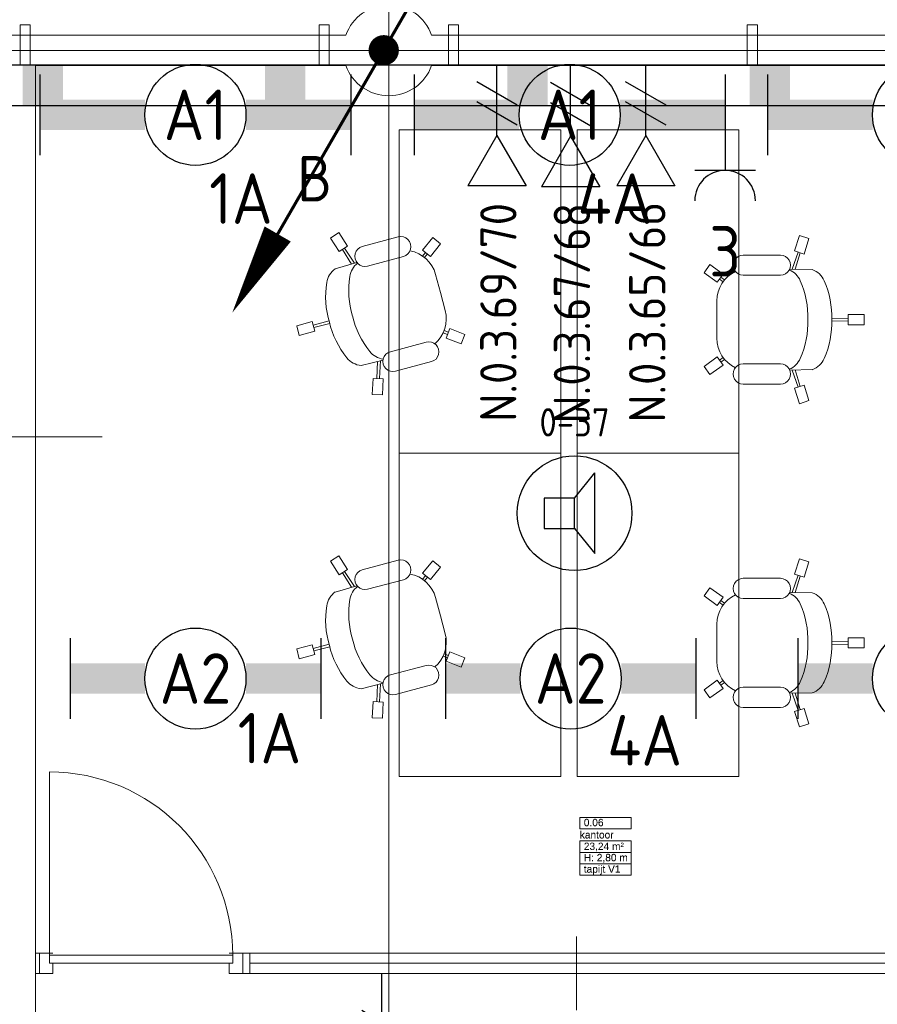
# Model space of a CAD drawing. Header units: millimetres. Extents: x -39149 to 267781, y -2340 to 58540.
# Tile 83 of 244: x 12584 to 16830, y 38178 to 43052. Entities that reach past the tile are written whole.
import ezdxf
from ezdxf.enums import TextEntityAlignment as Align

# ---------------------------------------------------------------- set-up
doc = ezdxf.new("R2010")
doc.units = ezdxf.units.MM
doc.header["$LTSCALE"] = 100
doc.header["$MEASUREMENT"] = 0
doc.linetypes.add('B0605', pattern=[141, 70, -35, 1, -35])
for name, color, linetype in [('00  Bestaand', 7, 'Continuous'), ('00  Bestaande kolommen', 7, 'Continuous'), ('22 C Binnenwanden', 7, 'Continuous'), ('22 NC Binnenwanden', 7, 'Continuous'), ('22 NC Binnenwanden Deuren', 7, 'Continuous'), ('22 NC Binnenwanden Ramen', 7, 'Continuous'), ('82 Interieur', 7, 'Continuous'), ('A Stramien', 7, 'Continuous'), ('EL6122--_L', 4, 'Continuous'), ('EL6131--_KG', 3, 'Continuous'), ('EL6222--_KRACHT_230', 3, 'Continuous'), ('EL6311--_LICHT_BINNEN', 3, 'Continuous'), ('EL6421--_GELUID', 3, 'Continuous'), ('EL6441--_DATACOM', 3, 'Continuous'), ('handhaven - AL$1A---_ALGEMEEN', 8, 'Continuous'), ('Z Ruimteoppervlak', 7, 'Continuous'), ('Z Ruimteoppervlak Zone label', 7, 'Continuous'), ('Z Ruimteoppervlak Zone tekst', 7, 'Continuous')]:
    doc.layers.add(name, color=color, linetype=linetype)
doc.styles.add('buro-012', font='isocp.shx', dxfattribs={"height": 120})
doc.styles.add('BURO-018', font='isocp.shx', dxfattribs={"height": 180})
doc.styles.add('BURO-025', font='isocp.shx', dxfattribs={"height": 250})
doc.styles.add('GENERATED_STYLE_1', font='arial.ttf')
doc.styles.add('GENERATED_STYLE_2', font='swiss.ttf')
doc.styles.add('GENERATED_STYLE_3', font='swiss.ttf', dxfattribs={"width": 0.96})
doc.styles.add('ISO25', font='ISO', dxfattribs={"height": 225})
doc.styles.add('STABICAD-018', font='ISOCP.SHX', dxfattribs={"height": 1.8})
doc.styles.get("Standard").update_dxf_attribs({"font": 'txt', "bigfont": 'BIGFONT.SHX'})

# ---------------------------------------------------------------- blocks, each defined once
blk = doc.blocks.new('kantoor_0.06_6_7', base_point=(15484.1, 38961.9))
at = {"layer": 'Z Ruimteoppervlak Zone label', "color": 8, "linetype": 'Continuous', "lineweight": 0}
for p, q in [((15357.1, 39103.3), (15611.1, 39103.3)), ((15357.1, 39046.7), (15357.1, 39103.3)), ((15611.1, 39103.3), (15611.1, 39046.7)), ((15611.1, 39046.7), (15357.1, 39046.7)), ((15357.1, 38986.4), (15611.1, 38986.4)), ((15357.1, 38929.8), (15357.1, 38986.4)), ((15611.1, 38986.4), (15611.1, 38929.8)), ((15611.1, 38929.8), (15357.1, 38929.8)), ((15357.1, 38929.8), (15611.1, 38929.8)), ((15357.1, 38873.3), (15357.1, 38929.8)), ((15611.1, 38929.8), (15611.1, 38873.3)), ((15611.1, 38873.3), (15357.1, 38873.3)), ((15357.1, 38873.3), (15611.1, 38873.3)), ((15357.1, 38816.7), (15357.1, 38873.3)), ((15611.1, 38873.3), (15611.1, 38816.7)), ((15611.1, 38816.7), (15357.1, 38816.7))]:
    blk.add_line(p, q, dxfattribs=at)
at = {"linetype": 'Continuous', "lineweight": 0, "flags": 1}
for tag in ['ROOM_AREA', 'ROOM_PERIM', 'ROOM_WALLS_SURF', 'ROOM_DOORS_SURF', 'ROOM_WINDS_SURF', 'ROOM_BASELEV', 'ROOM_NET_AREA', 'ROOM_REDUCED_AREA', 'ROOM_CALC_AREA', 'ROOM_VOLUME']:
    blk.add_attdef(tag, text='', height=2000, dxfattribs=at).set_placement((15484.1, 38390.5), align=Align.BOTTOM_LEFT)
at = {"layer": 'Z Ruimteoppervlak Zone tekst', "color": 2, "lineweight": 0, "insert": (15377.1, 38978.2), "char_height": 36, "attachment_point": 1, "style": 'GENERATED_STYLE_1'}
blk.add_mtext('{23,24 m²}', dxfattribs=at)
at = {"layer": 'Z Ruimteoppervlak Zone tekst', "color": 2, "lineweight": 0}
for tag, style, p in [('ROOM_NUMBER', 'GENERATED_STYLE_1', (15377.1, 39048.4)), ('ROOM_NAME', 'GENERATED_STYLE_2', (15357.1, 38987.8)), ('ROOM_HEIGHT', 'GENERATED_STYLE_1', (15377.1, 38874.9)), ('BASEC', 'GENERATED_STYLE_1', (15377.1, 38818.4))]:
    blk.add_attdef(tag, text='', height=36, dxfattribs=dict(at, style=style)).set_placement(p, align=Align.BOTTOM_LEFT)
blk = doc.blocks.new('Slab_143_7', base_point=(14463.6, 40906.5))
at = {"layer": '82 Interieur', "color": 8, "linetype": 'Continuous', "lineweight": 0}
blk.add_lwpolyline([(14463.6, 40906.5), (14463.6, 39306.4), (15263.9, 39306.4), (15263.9, 40906.5)], close=True, dxfattribs=at)
blk = doc.blocks.new('Slab_144_7', base_point=(15343.6, 40906.5))
at = {"layer": '82 Interieur', "color": 8, "linetype": 'Continuous', "lineweight": 0}
blk.add_lwpolyline([(15343.6, 40906.5), (15343.6, 39306.4), (16143.9, 39306.4), (16143.9, 40906.5)], close=True, dxfattribs=at)
blk = doc.blocks.new('Slab_145_7', base_point=(14463.6, 42506.5))
at = {"layer": '82 Interieur', "color": 8, "linetype": 'Continuous', "lineweight": 0}
blk.add_lwpolyline([(14463.6, 42506.5), (14463.6, 40906.4), (15263.9, 40906.4), (15263.9, 42506.5)], close=True, dxfattribs=at)
blk = doc.blocks.new('Slab_146_7', base_point=(15343.6, 42506.5))
at = {"layer": '82 Interieur', "color": 8, "linetype": 'Continuous', "lineweight": 0}
blk.add_lwpolyline([(15343.6, 42506.5), (15343.6, 40906.4), (16143.9, 40906.4), (16143.9, 42506.5)], close=True, dxfattribs=at)
blk = doc.blocks.new('Wall_54_7', base_point=(68411.5, 42900))
at = {"layer": '00  Bestaand', "color": 8, "linetype": 'Continuous', "lineweight": 0}
for p, q in [((14199.3, 42975), (7423.6, 42975)), ((21399.3, 42975), (14623.6, 42975)), ((12661.5, 42825), (14199.3, 42825)), ((14623.6, 42825), (17961.5, 42825))]:
    blk.add_line(p, q, dxfattribs=at)
blk = doc.blocks.new('Wall_174_7', base_point=(14756.5, 42826.8))
at = {"layer": '00  Bestaand', "color": 8, "linetype": 'Continuous', "lineweight": 0}
for p, q in [((14756.5, 43026.8), (14706.5, 43026.8)), ((14706.5, 43026.8), (14706.5, 42826.8)), ((14756.5, 42826.8), (14756.5, 43026.8)), ((14706.5, 42826.8), (14756.5, 42826.8))]:
    blk.add_line(p, q, dxfattribs=at)
blk = doc.blocks.new('Wall_175_7', base_point=(16236.5, 42826.8))
at = {"layer": '00  Bestaand', "color": 8, "linetype": 'Continuous', "lineweight": 0}
for p, q in [((16236.5, 43026.8), (16186.5, 43026.8)), ((16186.5, 43026.8), (16186.5, 42826.8)), ((16236.5, 42826.8), (16236.5, 43026.8)), ((16186.5, 42826.8), (16236.5, 42826.8))]:
    blk.add_line(p, q, dxfattribs=at)
blk = doc.blocks.new('Wall_183_7', base_point=(14066.5, 42826.8))
at = {"layer": '00  Bestaand', "color": 8, "linetype": 'Continuous', "lineweight": 0}
for p, q in [((14116.5, 43026.8), (14066.5, 43026.8)), ((14066.5, 43026.8), (14066.5, 42826.8)), ((14116.5, 42826.8), (14116.5, 43026.8)), ((14066.5, 42826.8), (14116.5, 42826.8))]:
    blk.add_line(p, q, dxfattribs=at)
blk = doc.blocks.new('Wall_184_7', base_point=(12586.5, 42826.8))
at = {"layer": '00  Bestaand', "color": 8, "linetype": 'Continuous', "lineweight": 0}
for p, q in [((12636.5, 43026.8), (12586.5, 43026.8)), ((12586.5, 43026.8), (12586.5, 42826.8)), ((12636.5, 42826.8), (12636.5, 43026.8)), ((12586.5, 42826.8), (12636.5, 42826.8))]:
    blk.add_line(p, q, dxfattribs=at)
blk = doc.blocks.new('Wall_278_7', base_point=(12661.5, 37426.5))
at = {"layer": '22 C Binnenwanden', "color": 8, "linetype": 'Continuous', "lineweight": 0}
blk.add_line((12661.5, 37426.5), (12661.5, 42825), dxfattribs=at)
blk = doc.blocks.new('R1a metaal 14_2')
at = {"layer": '22 NC Binnenwanden Ramen', "color": 8, "linetype": 'Continuous', "lineweight": 0}
for p, q in [((-1623, 0), (1623, 0)), ((-1623, 0), (-1588, 0)), ((-1623, -100), (-1623, 0)), ((-1623, 0), (-1623, -100)), ((-1588, 0), (-1588, -50)), ((-1588, 0), (1588, 0)), ((1588, -50), (1588, 0)), ((1588, 0), (1623, 0)), ((1623, 0), (1623, -100)), ((1623, 0), (1623, -100)), ((-1588, -50), (-1588, -100)), ((-1588, -50), (1588, -50)), ((-1588, -50), (1588, -50)), ((1588, -100), (1588, -50)), ((-1623, -100), (1623, -100)), ((-1588, -100), (-1623, -100)), ((1588, -100), (-1588, -100)), ((1623, -100), (1588, -100))]:
    blk.add_line(p, q, dxfattribs=at)
blk = doc.blocks.new('D1a bi h 14_28')
at = {"layer": '22 NC Binnenwanden Deuren', "color": 8, "linetype": 'Continuous', "lineweight": 0}
for p, q in [((-453.5, -10), (-453.5, 897)), ((-503.5, 0), (-436.5, 0)), ((-503.5, 0), (-503.5, -100)), ((-503.5, 0), (-503.5, -100)), ((-453.5, -10), (-453.5, 0)), ((436.5, 0), (503.5, 0)), ((453.5, -10), (453.5, 0)), ((503.5, -100), (503.5, 0)), ((503.5, 0), (503.5, -100)), ((-453.5, -10), (453.5, -10)), ((-453.5, -50), (-453.5, -10)), ((453.5, -10), (453.5, -50)), ((453.5, -50), (-453.5, -50)), ((-436.5, -50), (-436.5, -100)), ((436.5, -50), (436.5, -100)), ((-503.5, -100), (-436.5, -100)), ((436.5, -100), (503.5, -100))]:
    blk.add_line(p, q, dxfattribs=at)
blk.add_arc((-453.5, -10), 907, 0, 90, dxfattribs=at)
blk = doc.blocks.new('D1a bi h 14_29')
at = {"layer": '22 NC Binnenwanden Deuren', "color": 8, "linetype": 'Continuous', "lineweight": 0}
for p, q in [((-453.5, -10), (-453.5, 897)), ((-503.5, 0), (-436.5, 0)), ((-503.5, 0), (-503.5, -100)), ((-503.5, 0), (-503.5, -100)), ((-453.5, -10), (-453.5, 0)), ((436.5, 0), (503.5, 0)), ((453.5, -10), (453.5, 0)), ((503.5, -100), (503.5, 0)), ((503.5, 0), (503.5, -100)), ((-453.5, -10), (453.5, -10)), ((-453.5, -50), (-453.5, -10)), ((453.5, -10), (453.5, -50)), ((453.5, -50), (-453.5, -50)), ((-436.5, -50), (-436.5, -100)), ((436.5, -50), (436.5, -100)), ((-503.5, -100), (-436.5, -100)), ((436.5, -100), (503.5, -100))]:
    blk.add_line(p, q, dxfattribs=at)
blk.add_arc((-453.5, -10), 907, 0, 90, dxfattribs=at)
blk = doc.blocks.new('Wall_281_7', base_point=(12661.5, 38381.3))
at = {"layer": '22 NC Binnenwanden', "color": 8, "linetype": 'Continuous', "lineweight": 0}
for p, q in [((12681.5, 38431.3), (12661.5, 38431.3)), ((12661.5, 38331.3), (12661.5, 38431.3)), ((12681.5, 38431.3), (12681.5, 38331.3)), ((13688.5, 38331.3), (13688.5, 38431.3)), ((13688.5, 38431.3), (13688.5, 38331.3)), ((17941.5, 38431.3), (17941.5, 38331.3)), ((17961.5, 38431.3), (17941.5, 38431.3)), ((17961.5, 38431.3), (17961.5, 38331.3)), ((12661.5, 38331.3), (12681.5, 38331.3)), ((17941.5, 38331.3), (17961.5, 38331.3)), ((18061.5, 38331.3), (17961.5, 38331.3))]:
    blk.add_line(p, q, dxfattribs=at)
at = {"layer": '22 NC Binnenwanden Deuren', "color": 1, "linetype": 'Continuous', "lineweight": 0, "zscale": 1000}
blk.add_blockref('D1a bi h 14_28', (13185, 38431.3), dxfattribs=at)
at = {"layer": '22 NC Binnenwanden Deuren', "color": 1, "linetype": 'Continuous', "lineweight": 0, "xscale": -1, "zscale": 1000}
blk.add_blockref('D1a bi h 14_29', (17438, 38431.3), dxfattribs=at)
at = {"layer": '22 NC Binnenwanden Ramen', "color": 1, "linetype": 'Continuous', "lineweight": 0, "zscale": 1000, "rotation": 180}
blk.add_blockref('R1a metaal 14_2', (15311.5, 38331.3), dxfattribs=at)
blk = doc.blocks.new('Kantoorstoel 01 14')
at = {"layer": '82 Interieur', "color": 8, "linetype": 'Continuous', "lineweight": 0}
for p, q in [((390, 790.1), (440, 790.1)), ((390, 710.1), (390, 790.1)), ((440, 710.1), (440, 790.1)), ((390, 710.1), (440, 710.1)), ((408, 629.3), (409, 710.1)), ((422, 629.3), (421, 710.1)), ((14.5, 516.6), (-0.7, 468.9)), ((90.7, 492.3), (14.5, 516.6)), ((90.7, 492.3), (75.5, 444.7)), ((167.7, 533), (165.7, 421.1)), ((663.2, 533), (665.2, 421.1)), ((740.2, 492.3), (816.4, 516.6)), ((740.2, 492.3), (755.3, 444.7)), ((816.4, 516.6), (831.5, 468.9)), ((75.5, 444.7), (-0.7, 468.9)), ((166, 433.5), (81.2, 462.3)), ((166.2, 448.5), (84.8, 473.8)), ((664.7, 448.5), (746.1, 473.8)), ((664.9, 433.5), (749.7, 462.3)), ((755.3, 444.7), (831.5, 468.9)), ((96, 191.4), (96, 375.2)), ((196, 191.4), (196, 375.2)), ((634.9, 191.4), (634.9, 375.2)), ((734.9, 191.4), (734.9, 375.2)), ((218.6, 98.7), (205.4, 80)), ((612.3, 98.7), (625.5, 80)), ((190, 91.2), (143, 26.5)), ((230.4, 61.8), (183.4, -2.9)), ((190, 91.2), (230.4, 61.8)), ((228.5, 91), (215.1, 73)), ((415.4, 60.4), (323, 60.4)), ((415.4, 60.4), (507.9, 60.4)), ((640.9, 91.2), (600.4, 61.8)), ((600.4, 61.8), (647.4, -2.9)), ((602.4, 91), (615.8, 73)), ((640.9, 91.2), (687.9, 26.5)), ((143, 26.5), (183.4, -2.9)), ((687.9, 26.5), (647.4, -2.9))]:
    blk.add_line(p, q, dxfattribs=at)
for centre, major_axis, start_param, end_param in [((264.1, 497.4), (0, -102.9), 3.554672, 4.359188), ((401, 189.5), (0, -439.9), 3.107651, 3.558821), ((429.9, 189.5), (0, -439.9), 2.724365, 3.175535), ((566.8, 497.4), (0, -102.9), 1.923998, 2.728514), ((401, 71.1), (0, -439.9), 3.107651, 3.558821), ((429.9, 71.1), (0, -439.9), 2.724365, 3.175535), ((264.1, 379), (0, -102.9), 3.554672, 4.309737), ((566.8, 379), (0, -102.9), 1.973448, 2.728514), ((146, 375.2), (0, -50), 1.570796, 4.712389), ((684.9, 375.2), (0, -50), 1.570796, 4.712389), ((146, 191.4), (0, -50), 4.712389, 7.853982), ((323, 222.1), (0, -161.6), 5.158147, 6.283185), ((507.9, 222.1), (0, -161.6), 0, 1.125039), ((684.9, 191.4), (0, -50), 4.712389, 7.853982)]:
    blk.add_ellipse(centre, major_axis=major_axis, ratio=0.999212, start_param=start_param, end_param=end_param, dxfattribs=at)
blk = doc.blocks.new('Kantoorstoel 01 14_2')
at = {"layer": '82 Interieur', "color": 8, "linetype": 'Continuous', "lineweight": 0}
for p, q in [((390, 790.1), (440, 790.1)), ((390, 710.1), (390, 790.1)), ((440, 710.1), (440, 790.1)), ((390, 710.1), (440, 710.1)), ((408, 629.3), (409, 710.1)), ((422, 629.3), (421, 710.1)), ((14.5, 516.6), (-0.7, 468.9)), ((90.7, 492.3), (14.5, 516.6)), ((90.7, 492.3), (75.5, 444.7)), ((167.7, 533), (165.7, 421.1)), ((663.2, 533), (665.2, 421.1)), ((740.2, 492.3), (816.4, 516.6)), ((740.2, 492.3), (755.3, 444.7)), ((816.4, 516.6), (831.5, 468.9)), ((75.5, 444.7), (-0.7, 468.9)), ((166, 433.5), (81.2, 462.3)), ((166.2, 448.5), (84.8, 473.8)), ((664.7, 448.5), (746.1, 473.8)), ((664.9, 433.5), (749.7, 462.3)), ((755.3, 444.7), (831.5, 468.9)), ((96, 191.4), (96, 375.2)), ((196, 191.4), (196, 375.2)), ((634.9, 191.4), (634.9, 375.2)), ((734.9, 191.4), (734.9, 375.2)), ((218.6, 98.7), (205.4, 80)), ((612.3, 98.7), (625.5, 80)), ((190, 91.2), (143, 26.5)), ((230.4, 61.8), (183.4, -2.9)), ((190, 91.2), (230.4, 61.8)), ((228.5, 91), (215.1, 73)), ((415.4, 60.4), (323, 60.4)), ((415.4, 60.4), (507.9, 60.4)), ((640.9, 91.2), (600.4, 61.8)), ((600.4, 61.8), (647.4, -2.9)), ((602.4, 91), (615.8, 73)), ((640.9, 91.2), (687.9, 26.5)), ((143, 26.5), (183.4, -2.9)), ((687.9, 26.5), (647.4, -2.9))]:
    blk.add_line(p, q, dxfattribs=at)
for centre, major_axis, start_param, end_param in [((264.1, 497.4), (0, -102.9), 3.554672, 4.359188), ((401, 189.5), (0, -439.9), 3.107651, 3.558821), ((429.9, 189.5), (0, -439.9), 2.724365, 3.175535), ((566.8, 497.4), (0, -102.9), 1.923998, 2.728514), ((401, 71.1), (0, -439.9), 3.107651, 3.558821), ((429.9, 71.1), (0, -439.9), 2.724365, 3.175535), ((264.1, 379), (0, -102.9), 3.554672, 4.309737), ((566.8, 379), (0, -102.9), 1.973448, 2.728514), ((146, 375.2), (0, -50), 1.570796, 4.712389), ((684.9, 375.2), (0, -50), 1.570796, 4.712389), ((146, 191.4), (0, -50), 4.712389, 7.853982), ((323, 222.1), (0, -161.6), 5.158147, 6.283185), ((507.9, 222.1), (0, -161.6), 0, 1.125039), ((684.9, 191.4), (0, -50), 4.712389, 7.853982)]:
    blk.add_ellipse(centre, major_axis=major_axis, ratio=0.999212, start_param=start_param, end_param=end_param, dxfattribs=at)
blk = doc.blocks.new('Column_3_7', base_point=(14411.5, 42900))
at = {"layer": '00  Bestaande kolommen', "color": 8, "linetype": 'Continuous', "lineweight": 0}
for start, end in [(19.4712, 160.5288), (199.4712, 340.5288)]:
    blk.add_arc((14411.5, 42900), 225, start, end, dxfattribs=at)
blk = doc.blocks.new('Standard grid marker')
at = {"layer": 'A Stramien', "color": 8, "linetype": 'B0605', "lineweight": 0}
blk.add_line((4000, 0), (72400, 0), dxfattribs=at)
at = {"layer": 'A Stramien', "color": 4, "lineweight": 0, "style": 'GENERATED_STYLE_3'}
blk.add_attdef('AC_MARKERTEXT_1', text='', height=100, dxfattribs=at).set_placement((-139.2, -80), align=Align.BOTTOM_LEFT)
blk = doc.blocks.new('Standard grid marker_13')
at = {"layer": 'A Stramien', "color": 8, "linetype": 'B0605', "lineweight": 0}
blk.add_line((4000, 0), (46394.8, 0), dxfattribs=at)
at = {"layer": 'A Stramien', "color": 4, "lineweight": 0, "style": 'GENERATED_STYLE_3'}
blk.add_attdef('AC_MARKERTEXT_1', text='', height=100, rotation=90, dxfattribs=at).set_placement((-20, -49.7), align=Align.BOTTOM_LEFT)
blk = doc.blocks.new('kantoor_0.06_6_8', base_point=(15484.1, 38961.9))
at = {"layer": 'Z Ruimteoppervlak Zone label', "color": 8, "linetype": 'Continuous', "lineweight": 0}
for p, q in [((15357.1, 39103.3), (15611.1, 39103.3)), ((15357.1, 39046.7), (15357.1, 39103.3)), ((15611.1, 39103.3), (15611.1, 39046.7)), ((15611.1, 39046.7), (15357.1, 39046.7)), ((15357.1, 38986.4), (15611.1, 38986.4)), ((15357.1, 38929.8), (15357.1, 38986.4)), ((15611.1, 38986.4), (15611.1, 38929.8)), ((15611.1, 38929.8), (15357.1, 38929.8)), ((15357.1, 38929.8), (15611.1, 38929.8)), ((15357.1, 38873.3), (15357.1, 38929.8)), ((15611.1, 38929.8), (15611.1, 38873.3)), ((15611.1, 38873.3), (15357.1, 38873.3)), ((15357.1, 38873.3), (15611.1, 38873.3)), ((15357.1, 38816.7), (15357.1, 38873.3)), ((15611.1, 38873.3), (15611.1, 38816.7)), ((15611.1, 38816.7), (15357.1, 38816.7))]:
    blk.add_line(p, q, dxfattribs=at)
blk = doc.blocks.new('Wall_281_8', base_point=(12661.5, 38381.3))
at = {"layer": '22 NC Binnenwanden', "color": 8, "linetype": 'Continuous', "lineweight": 0}
for p, q in [((12681.5, 38431.3), (12661.5, 38431.3)), ((12661.5, 38331.3), (12661.5, 38431.3)), ((12681.5, 38431.3), (12681.5, 38331.3)), ((13688.5, 38331.3), (13688.5, 38431.3)), ((13688.5, 38431.3), (13688.5, 38331.3)), ((17941.5, 38431.3), (17941.5, 38331.3)), ((17961.5, 38431.3), (17941.5, 38431.3)), ((17961.5, 38431.3), (17961.5, 38331.3)), ((12661.5, 38331.3), (12681.5, 38331.3)), ((17941.5, 38331.3), (17961.5, 38331.3)), ((18061.5, 38331.3), (17961.5, 38331.3))]:
    blk.add_line(p, q, dxfattribs=at)
at = {"layer": '22 NC Binnenwanden Deuren', "color": 1, "linetype": 'Continuous', "lineweight": 0, "zscale": 1000}
blk.add_blockref('D1a bi h 14_28', (13185, 38431.3), dxfattribs=at)
at = {"layer": '22 NC Binnenwanden Deuren', "color": 1, "linetype": 'Continuous', "lineweight": 0, "xscale": -1, "zscale": 1000}
blk.add_blockref('D1a bi h 14_29', (17438, 38431.3), dxfattribs=at)
at = {"layer": '22 NC Binnenwanden Ramen', "color": 1, "linetype": 'Continuous', "lineweight": 0, "zscale": 1000, "rotation": 180}
blk.add_blockref('R1a metaal 14_2', (15311.5, 38331.3), dxfattribs=at)
blk = doc.blocks.new('*U1849')
at = {"layer": 'handhaven - AL$1A---_ALGEMEEN', "color": 0, "linetype": 'Continuous'}
for p, q in [((-6.2, 2), (-6.2, -2)), ((6.2, 2), (6.2, -2))]:
    blk.add_line(p, q, dxfattribs=at)
blk.add_circle((0, 0), 2.5, dxfattribs=at)
for points in [[(-2.5, 0.75), (-6.2, 0.75), (-2.5, -0.75), (-6.2, -0.75)], [(2.5, 0.75), (6.2, 0.75), (2.5, -0.75), (6.2, -0.75)]]:
    blk.add_solid(points, dxfattribs=at)
at = {"layer": 'handhaven - AL$1A---_ALGEMEEN', "color": 0, "linetype": 'Continuous', "style": 'BURO-018'}
for tag, p in [('CIRCUIT', (0, 5)), ('PANEL', (0, 5)), ('SUBCIRCUIT', (4.5, 5)), ('LIGHTFIXTURECODE', (0, 0)), ('SWITCHCODE', (4.5, -3))]:
    blk.add_attdef(tag, text='', height=1.8, dxfattribs=at).set_placement(p, align=Align.MIDDLE)
blk = doc.blocks.new('*U1857')
at = {"layer": 'handhaven - AL$1A---_ALGEMEEN', "color": 0, "linetype": 'Continuous'}
for p, q in [((-6.2, 2), (-6.2, -2)), ((6.2, 2), (6.2, -2))]:
    blk.add_line(p, q, dxfattribs=at)
blk.add_circle((0, 0), 2.5, dxfattribs=at)
for points in [[(-2.5, 0.75), (-6.2, 0.75), (-2.5, -0.75), (-6.2, -0.75)], [(2.5, 0.75), (6.2, 0.75), (2.5, -0.75), (6.2, -0.75)]]:
    blk.add_solid(points, dxfattribs=at)
at = {"layer": 'handhaven - AL$1A---_ALGEMEEN', "color": 0, "linetype": 'Continuous', "style": 'BURO-018'}
for tag, p in [('CIRCUIT', (0, 5)), ('PANEL', (0, 5)), ('SUBCIRCUIT', (4.5, 5)), ('LIGHTFIXTURECODE', (0, 0)), ('SWITCHCODE', (4.5, -3))]:
    blk.add_attdef(tag, text='', height=1.8, dxfattribs=at).set_placement(p, align=Align.MIDDLE)
blk = doc.blocks.new('*U1858')
at = {"layer": 'handhaven - AL$1A---_ALGEMEEN', "color": 0, "linetype": 'Continuous'}
for p, q in [((-6.2, 2), (-6.2, -2)), ((6.2, 2), (6.2, -2))]:
    blk.add_line(p, q, dxfattribs=at)
blk.add_circle((0, 0), 2.5, dxfattribs=at)
for points in [[(-2.5, 0.75), (-6.2, 0.75), (-2.5, -0.75), (-6.2, -0.75)], [(2.5, 0.75), (6.2, 0.75), (2.5, -0.75), (6.2, -0.75)]]:
    blk.add_solid(points, dxfattribs=at)
at = {"layer": 'handhaven - AL$1A---_ALGEMEEN', "color": 0, "linetype": 'Continuous', "style": 'BURO-018'}
for tag, p in [('CIRCUIT', (0, 5)), ('PANEL', (0, 5)), ('SUBCIRCUIT', (4.5, 5)), ('LIGHTFIXTURECODE', (0, 0)), ('SWITCHCODE', (4.5, -3))]:
    blk.add_attdef(tag, text='', height=1.8, dxfattribs=at).set_placement(p, align=Align.MIDDLE)
blk = doc.blocks.new('*U1889')
at = {"color": 0}
for p, q in [((-7.7, 2), (-7.7, -2)), ((7.7, 2), (7.7, -2))]:
    blk.add_line(p, q, dxfattribs=at)
at = {"color": 0, "linetype": 'Continuous'}
blk.add_circle((0, 0), 2.5, dxfattribs=at)
at = {"color": 0}
for points in [[(-2.5, 0.75), (-7.7, 0.75), (-2.5, -0.75), (-7.7, -0.75)], [(2.5, 0.75), (7.7, 0.75), (2.5, -0.75), (7.7, -0.75)]]:
    blk.add_solid(points, dxfattribs=at)
at = {"color": 0, "linetype": 'Continuous', "style": 'BURO-018'}
for tag, p in [('PANEL', (0, 8)), ('CIRCUIT', (0, 5)), ('SUBCIRCUIT', (4.5, 5)), ('LIGHTFIXTURECODE', (0, 0)), ('SWITCHCODE', (4.5, -3))]:
    blk.add_attdef(tag, text='', height=1.8, dxfattribs=at).set_placement(p, align=Align.MIDDLE)
blk = doc.blocks.new('*U1890')
at = {"color": 0}
for p, q in [((-7.7, 2), (-7.7, -2)), ((7.7, 2), (7.7, -2))]:
    blk.add_line(p, q, dxfattribs=at)
at = {"color": 0, "linetype": 'Continuous'}
blk.add_circle((0, 0), 2.5, dxfattribs=at)
at = {"color": 0}
for points in [[(-2.5, 0.75), (-7.7, 0.75), (-2.5, -0.75), (-7.7, -0.75)], [(2.5, 0.75), (7.7, 0.75), (2.5, -0.75), (7.7, -0.75)]]:
    blk.add_solid(points, dxfattribs=at)
at = {"color": 0, "linetype": 'Continuous', "style": 'BURO-018'}
for tag, p in [('PANEL', (0, 8)), ('CIRCUIT', (0, 5)), ('SUBCIRCUIT', (4.5, 5)), ('LIGHTFIXTURECODE', (0, 0)), ('SWITCHCODE', (4.5, -3))]:
    blk.add_attdef(tag, text='', height=1.8, dxfattribs=at).set_placement(p, align=Align.MIDDLE)
blk = doc.blocks.new('*U1891')
at = {"color": 0}
for p, q in [((-7.7, 2), (-7.7, -2)), ((7.7, 2), (7.7, -2))]:
    blk.add_line(p, q, dxfattribs=at)
at = {"color": 0, "linetype": 'Continuous'}
blk.add_circle((0, 0), 2.5, dxfattribs=at)
at = {"color": 0}
for points in [[(-2.5, 0.75), (-7.7, 0.75), (-2.5, -0.75), (-7.7, -0.75)], [(2.5, 0.75), (7.7, 0.75), (2.5, -0.75), (7.7, -0.75)]]:
    blk.add_solid(points, dxfattribs=at)
at = {"color": 0, "linetype": 'Continuous', "style": 'BURO-018'}
for tag, p in [('PANEL', (0, 8)), ('CIRCUIT', (0, 5)), ('SUBCIRCUIT', (4.5, 5)), ('LIGHTFIXTURECODE', (0, 0)), ('SWITCHCODE', (4.5, -3))]:
    blk.add_attdef(tag, text='', height=1.8, dxfattribs=at).set_placement(p, align=Align.MIDDLE)
blk = doc.blocks.new('E00497')
at = {"color": 0}
for p, q in [((0, 0.75), (1, 2)), ((1, -2), (1, 2)), ((0, 0.75), (-1.5, 0.75)), ((0, -0.75), (0, 0.75)), ((-1.5, -0.75), (0, -0.75)), ((0, -0.75), (1, -2))]:
    blk.add_line(p, q, dxfattribs=at)
blk.add_line((-1.5, 0.75), (-1.5, -0.75))
blk.add_circle((0, 0), 2.841, dxfattribs=at)
at = {"color": 0, "linetype": 'Continuous', "style": 'BURO-018'}
blk.add_attdef('TEXT1', text='', height=1.8, dxfattribs=at).set_placement((0, 4.5), align=Align.MIDDLE)
at = {"color": 0, "linetype": 'Continuous', "style": 'BURO-018', "flags": 1}
blk.add_attdef('ARTICLECODE', text='', height=1.8, dxfattribs=at).set_placement((0, 0), align=Align.MIDDLE)
blk = doc.blocks.new('E00153')
at = {"color": 0, "linetype": 'Continuous'}
for p, q in [((-1.443, 7), (1.443, 7)), ((0, 4.5), (-1.443, 7)), ((0, 4.5), (1.443, 7)), ((0, 4.5), (0, 1)), ((-1, 4), (1, 2.845)), ((-1, 3), (1, 1.845))]:
    blk.add_line(p, q, dxfattribs=at)
at = {"color": 7, "style": 'BURO-018'}
for tag, p in [('COMMENT1', (-6, 12)), ('COMMENT2', (6, 12)), ('DATACOM1', (-6, 9)), ('DATACOM2', (6, 9))]:
    blk.add_attdef(tag, text='', height=1.8, dxfattribs=at).set_placement(p, align=Align.MIDDLE)
at = {"color": 0, "style": 'BURO-018'}
blk.add_attdef('TEXT1', text='', height=1.8, dxfattribs=at).set_placement((2.5, 6), align=Align.MIDDLE)
at = {"color": 0, "linetype": 'Continuous', "style": 'BURO-018', "flags": 1}
blk.add_attdef('ARTICLECODE', text='', height=1.8, dxfattribs=at).set_placement((0, 0), align=Align.MIDDLE)
blk = doc.blocks.new('E00152')
at = {"color": 0, "linetype": 'Continuous'}
for p, q in [((-1.443, 7), (1.443, 7)), ((0, 4.5), (-1.443, 7)), ((0, 4.5), (1.443, 7)), ((0, 4.5), (0, 1)), ((-1, 4), (1, 2.845))]:
    blk.add_line(p, q, dxfattribs=at)
at = {"color": 7, "style": 'BURO-018'}
for tag, p in [('COMMENT1', (0, 12)), ('DATACOM1', (0, 9))]:
    blk.add_attdef(tag, text='', height=1.8, dxfattribs=at).set_placement(p, align=Align.MIDDLE)
at = {"color": 0, "style": 'BURO-018'}
blk.add_attdef('TEXT1', text='', height=1.8, dxfattribs=at).set_placement((2.5, 6), align=Align.MIDDLE)
at = {"color": 0, "linetype": 'Continuous', "style": 'BURO-018', "flags": 1}
blk.add_attdef('ARTICLECODE', text='', height=1.8, dxfattribs=at).set_placement((0, 0), align=Align.MIDDLE)
blk = doc.blocks.new('P6122003')
at = {"linetype": 'Continuous'}
for points in [[(7.5, 12.99, 0, 1.5, 0), (5.25, 9.093, 1.5, 1.5, 0)], [(-7.5, -12.99, 0, 1.5, 0), (-5.25, -9.093, 1.5, 1.5, 0)]]:
    blk.add_lwpolyline(points, format="xyseb", dxfattribs=at)
at = {"linetype": 'Continuous', "const_width": 0.15}
for points in [[(0, 0), (6.794, 11.768)], [(-6.794, -11.768), (0, 0)]]:
    blk.add_lwpolyline(points, dxfattribs=at)
at = {"const_width": 0.75}
blk.add_lwpolyline([(-0.375, 0, 1), (0.375, 0, 1)], format="xyb", close=True, dxfattribs=at)
blk = doc.blocks.new('111304')
at = {"color": 0, "linetype": 'Continuous'}
for p, q in [((-1.5, 4.5), (1.5, 4.5)), ((0, 1), (0, 4.5))]:
    blk.add_line(p, q, dxfattribs=at)
blk.add_arc((0, 6), 1.5, 180, 0, dxfattribs=at)
at = {"color": 0, "linetype": 'Continuous', "style": 'BURO-018'}
for tag, p in [('PANEL', (0, 11.5)), ('CIRCUIT', (0, 8.5)), ('SUBCIRCUIT', (4.5, 8.5))]:
    blk.add_attdef(tag, text='', height=1.8, dxfattribs=at).set_placement(p, align=Align.MIDDLE)
at = {"color": 0, "linetype": 'Continuous', "style": 'BURO-018', "flags": 1}
for tag, p in [('POWERCODE', (13, 8.5)), ('ARTICLECODE', (0, 0))]:
    blk.add_attdef(tag, text='', height=1.8, dxfattribs=at).set_placement(p, align=Align.MIDDLE)

msp = doc.modelspace()

# ---------------------------------------------------------------- linework, layer by layer
at = {"layer": '82 Interieur', "color": 8, "linetype": 'Continuous', "lineweight": 0}
for p, q in [((12992.7, 40987.6), (12438.2, 40987.6)), ((15341.5, 38514), (15341.5, 38148.6))]:
    msp.add_line(p, q, dxfattribs=at)
at = {"layer": 'EL6131--_KG'}
msp.add_lwpolyline([(210.5, 42826.8), (210.5, 42626.8), (68066.4, 42626.8), (68066.4, 42826.8)], close=True, dxfattribs=at)
for points in [[(12598.5, 42826.8), (12798.5, 42826.8), (12598.5, 42626.8), (12798.5, 42626.8)], [(13798.5, 42826.8), (13998.5, 42826.8), (13798.5, 42626.8), (13998.5, 42626.8)], [(14998.5, 42826.8), (15198.5, 42826.8), (14998.5, 42626.8), (15198.5, 42626.8)], [(16198.5, 42826.8), (16398.5, 42826.8), (16198.5, 42626.8), (16398.5, 42626.8)]]:
    msp.add_solid(points, dxfattribs=at)

# ---------------------------------------------------------------- block references
at = {"layer": '00  Bestaand', "color": 251, "lineweight": 0}
for name, p in [('Wall_184_7', (12586.5, 42826.8)), ('Wall_183_7', (14066.5, 42826.8)), ('Wall_174_7', (14756.5, 42826.8)), ('Wall_175_7', (16236.5, 42826.8))]:
    msp.add_blockref(name, p, dxfattribs=at)
at = {"layer": '00  Bestaand', "color": 1, "lineweight": 0}
msp.add_blockref('Wall_54_7', (68411.5, 42900), dxfattribs=at)
at = {"layer": '00  Bestaande kolommen', "color": 3, "lineweight": 0}
msp.add_blockref('Column_3_7', (14411.5, 42900), dxfattribs=at)
at = {"layer": '22 C Binnenwanden', "color": 1, "lineweight": 0}
msp.add_blockref('Wall_278_7', (12661.5, 37426.5), dxfattribs=at)
at = {"layer": '22 NC Binnenwanden', "color": 1, "lineweight": 0}
for name in ['Wall_281_7', 'Wall_281_8']:
    msp.add_blockref(name, (12661.5, 38381.3), dxfattribs=at)
at = {"layer": '82 Interieur', "color": 30, "linetype": 'Continuous', "lineweight": 0}
for name, p in [('Slab_145_7', (14463.6, 42506.5)), ('Slab_146_7', (15343.6, 42506.5)), ('Slab_143_7', (14463.6, 40906.5)), ('Slab_144_7', (15343.6, 40906.5))]:
    msp.add_blockref(name, p, dxfattribs=at)
at = {"layer": '82 Interieur', "color": 30, "linetype": 'Continuous', "lineweight": 0, "zscale": 1000, "rotation": 104.9746757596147}
for p in [(14832.6, 41315.9), (14832.6, 39715.9)]:
    msp.add_blockref('Kantoorstoel 01 14_2', p, dxfattribs=at)
at = {"layer": '82 Interieur', "color": 30, "linetype": 'Continuous', "lineweight": 0, "xscale": -1, "zscale": 1000, "rotation": 270}
for p in [(15975.4, 41151.7), (15975.4, 39551.7)]:
    msp.add_blockref('Kantoorstoel 01 14', p, dxfattribs=at)
at = {"layer": 'A Stramien', "color": 1, "linetype": 'Continuous', "lineweight": 0, "zscale": 1000, "rotation": 270}
msp.add_blockref('Standard grid marker_13', (14411.5, 48900), dxfattribs=at)
at = {"layer": 'A Stramien', "color": 1, "linetype": 'Continuous', "lineweight": 0, "zscale": 1000}
msp.add_blockref('Standard grid marker', (-5988.5, 42900), dxfattribs=at)
at = {"layer": 'EL6122--_L', "xscale": 100, "yscale": 100, "zscale": 100}
msp.add_blockref('P6122003', (14386.5, 42900.3), dxfattribs=at)
at = {"layer": 'EL6222--_KRACHT_230', "linetype": 'Continuous'}
ref = msp.add_blockref('111304', (16076.6, 42755.7), dxfattribs=dict(at, xscale=100, yscale=100, zscale=100, rotation=180))
ref.add_attrib('CIRCUIT', '3', dxfattribs={"layer": '0', "linetype": 'ByBlock', "height": 250, "style": 'BURO-025'}).set_placement((16076.6, 41905.7), align=Align.MIDDLE)
at = {"layer": 'EL6311--_LICHT_BINNEN', "linetype": 'Continuous'}
ref = msp.add_blockref('*U1891', (13454.4, 42580.7), dxfattribs=dict(at, xscale=100, yscale=100, zscale=100))
ref.add_attrib('LIGHTFIXTURECODE', 'A1', dxfattribs={"layer": '0', "linetype": 'ByBlock', "height": 250, "style": 'BURO-025'}).set_placement((13454.4, 42580.7), align=Align.MIDDLE)
ref.add_attrib('CIRCUIT', '1A', dxfattribs={"layer": '0', "linetype": 'ByBlock', "height": 250, "style": 'BURO-025'}).set_placement((13679.3, 42166), align=Align.MIDDLE)
ref = msp.add_blockref('*U1890', (15306.6, 42580.7), dxfattribs=dict(at, xscale=100, yscale=100, zscale=100))
ref.add_attrib('LIGHTFIXTURECODE', 'A1', dxfattribs={"layer": '0', "linetype": 'ByBlock', "height": 250, "style": 'BURO-025'}).set_placement((15306.6, 42580.7), align=Align.MIDDLE)
ref.add_attrib('CIRCUIT', '4A', dxfattribs={"layer": '0', "linetype": 'ByBlock', "height": 250, "style": 'BURO-025'}).set_placement((15531.5, 42166), align=Align.MIDDLE)
ref = msp.add_blockref('*U1889', (17056.6, 42580.7), dxfattribs=dict(at, xscale=100, yscale=100, zscale=100))
ref.add_attrib('LIGHTFIXTURECODE', 'A1', dxfattribs={"layer": '0', "linetype": 'ByBlock', "height": 250, "style": 'BURO-025'}).set_placement((17056.6, 42580.7), align=Align.MIDDLE)
ref.add_attrib('CIRCUIT', '4A', dxfattribs={"layer": '0', "linetype": 'ByBlock', "height": 250, "style": 'BURO-025'}).set_placement((17281.5, 42166), align=Align.MIDDLE)
ref = msp.add_blockref('*U1858', (13454.4, 39790.4), dxfattribs=dict(at, xscale=100, yscale=100, zscale=100))
ref.add_attrib('LIGHTFIXTURECODE', 'A2', dxfattribs={"layer": '0', "linetype": 'ByBlock', "height": 250, "style": 'BURO-025'}).set_placement((13454.4, 39790.4), align=Align.MIDDLE)
ref.add_attrib('CIRCUIT', '1A', dxfattribs={"layer": '0', "linetype": 'ByBlock', "height": 250, "style": 'BURO-025'}).set_placement((13820.8, 39495.4), align=Align.MIDDLE)
ref = msp.add_blockref('*U1849', (15312.1, 39790.4), dxfattribs=dict(at, xscale=100, yscale=100, zscale=100))
ref.add_attrib('LIGHTFIXTURECODE', 'A2', dxfattribs={"layer": '0', "linetype": 'ByBlock', "height": 250, "style": 'BURO-025'}).set_placement((15312.1, 39790.4), align=Align.MIDDLE)
ref.add_attrib('CIRCUIT', '4A', dxfattribs={"layer": '0', "linetype": 'ByBlock', "height": 250, "style": 'BURO-025'}).set_placement((15678.5, 39484.9), align=Align.MIDDLE)
ref = msp.add_blockref('*U1857', (17056.6, 39790.4), dxfattribs=dict(at, xscale=100, yscale=100, zscale=100))
ref.add_attrib('LIGHTFIXTURECODE', 'A2', dxfattribs={"layer": '0', "linetype": 'ByBlock', "height": 250, "style": 'BURO-025'}).set_placement((17056.6, 39790.4), align=Align.MIDDLE)
ref.add_attrib('CIRCUIT', '4A', dxfattribs={"layer": '0', "linetype": 'ByBlock', "height": 250, "style": 'BURO-025'}).set_placement((17423, 39484.9), align=Align.MIDDLE)
at = {"layer": 'EL6421--_GELUID', "linetype": 'Continuous'}
ref = msp.add_blockref('E00497', (15331.3, 40609), dxfattribs=dict(at, xscale=100, yscale=100, zscale=100))
ref.add_attrib('TEXT1', '0-37', dxfattribs={"layer": '0', "color": 1, "linetype": 'ByBlock', "height": 140, "style": 'buro-012'}).set_placement((15331.3, 41059), align=Align.MIDDLE)
at = {"layer": 'EL6441--_DATACOM', "linetype": 'Continuous'}
ref = msp.add_blockref('E00153', (14947, 42928.8), dxfattribs=dict(at, xscale=100, yscale=100, zscale=100, rotation=180))
ref.add_attrib('DATACOM1', 'N.0.3.69/70', dxfattribs={"layer": '0', "color": 1, "linetype": 'ByBlock', "height": 180, "rotation": 90, "style": 'BURO-018'}).set_placement((14953.7, 41603.2), align=Align.MIDDLE)
ref = msp.add_blockref('E00153', (15311.5, 42925), dxfattribs=dict(at, xscale=100, yscale=100, zscale=100, rotation=180))
ref.add_attrib('DATACOM1', 'N.0.3.67/68', dxfattribs={"layer": '0', "color": 1, "linetype": 'ByBlock', "height": 180, "rotation": 90, "style": 'BURO-018'}).set_placement((15318.2, 41599.4), align=Align.MIDDLE)
ref = msp.add_blockref('E00153', (15684.3, 42928.8), dxfattribs=dict(at, xscale=100, yscale=100, zscale=100, rotation=180))
ref.add_attrib('DATACOM1', 'N.0.3.65/66', dxfattribs={"layer": '0', "color": 1, "linetype": 'ByBlock', "height": 180, "rotation": 90, "style": 'BURO-018'}).set_placement((15691, 41603.2), align=Align.MIDDLE)
ref = msp.add_blockref('E00152', (14377.3, 38431.3), dxfattribs=dict(at, xscale=100, yscale=100, rotation=180))
ref.add_attrib('DATACOM1', 'N.0.3.75', dxfattribs={"layer": '0', "color": 1, "linetype": 'ByBlock', "height": 180, "rotation": 90, "style": 'STABICAD-018'}).set_placement((14671, 37531.3), align=Align.MIDDLE)
at = {"layer": 'Z Ruimteoppervlak', "color": 2, "linetype": 'Continuous', "lineweight": 0}
ref = msp.add_blockref('kantoor_0.06_6_7', (15484.1, 38961.9), dxfattribs=at)
ref.add_attrib('ROOM_NAME', 'kantoor', dxfattribs={"layer": 'Z Ruimteoppervlak Zone tekst', "color": 2, "linetype": 'Continuous', "lineweight": 0, "height": 36, "style": 'GENERATED_STYLE_2'}).set_placement((15357.1, 38987.8), align=Align.BOTTOM_LEFT)
ref.add_attrib('ROOM_NUMBER', '0.06', dxfattribs={"layer": 'Z Ruimteoppervlak Zone tekst', "color": 2, "linetype": 'Continuous', "lineweight": 0, "height": 36, "style": 'GENERATED_STYLE_1'}).set_placement((15377.1, 39048.4), align=Align.BOTTOM_LEFT)
ref.add_attrib('ROOM_HEIGHT', 'H: 2,80 m', dxfattribs={"layer": 'Z Ruimteoppervlak Zone tekst', "color": 2, "linetype": 'Continuous', "lineweight": 0, "height": 36, "style": 'GENERATED_STYLE_1'}).set_placement((15377.1, 38874.9), align=Align.BOTTOM_LEFT)
ref.add_attrib('BASEC', 'tapijt V1', dxfattribs={"layer": 'Z Ruimteoppervlak Zone tekst', "color": 2, "linetype": 'Continuous', "lineweight": 0, "height": 36, "style": 'GENERATED_STYLE_1'}).set_placement((15377.1, 38818.4), align=Align.BOTTOM_LEFT)
ref = msp.add_blockref('kantoor_0.06_6_8', (15484.1, 38961.9), dxfattribs=at)
ref.add_attrib('ROOM_NAME', 'kantoor', (15357.1, 38999.8), dxfattribs={"layer": 'Z Ruimteoppervlak Zone tekst', "color": 2, "linetype": 'Continuous', "lineweight": 0, "height": 36, "style": 'GENERATED_STYLE_2'})
ref.add_attrib('ROOM_NUMBER', '0.06', (15377.1, 39060.3), dxfattribs={"layer": 'Z Ruimteoppervlak Zone tekst', "color": 2, "linetype": 'Continuous', "lineweight": 0, "height": 36, "style": 'GENERATED_STYLE_1'})
ref.add_attrib('ROOM_HEIGHT', 'H: 2,80 m', (15377.1, 38886.8), dxfattribs={"layer": 'Z Ruimteoppervlak Zone tekst', "color": 2, "linetype": 'Continuous', "lineweight": 0, "height": 36, "style": 'GENERATED_STYLE_1'})
ref.add_attrib('BASEC', 'tapijt V1', (15377.1, 38830.2), dxfattribs={"layer": 'Z Ruimteoppervlak Zone tekst', "color": 2, "linetype": 'Continuous', "lineweight": 0, "height": 36, "style": 'GENERATED_STYLE_1'})

# ---------------------------------------------------------------- texts
at = {"layer": 'EL6311--_LICHT_BINNEN', "style": 'ISO25'}
msp.add_text('B', height=225, dxfattribs=at).set_placement((13958.8, 42152.4))

doc.saveas('drawing.dxf')
